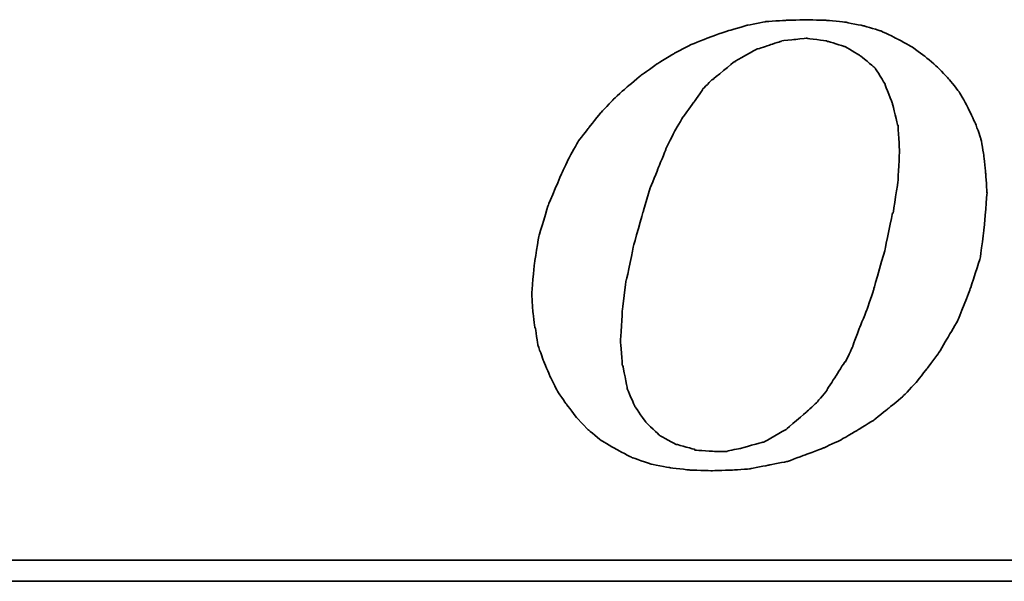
# Model space of a CAD drawing. Header units: millimetres. Extents: x 740 to 1274, y 165 to 336.
# Tile 36 of 54: x 1136.51 to 1146.42, y 218.49 to 224.14. Entities that reach past the tile are written whole.
import ezdxf

# ---------------------------------------------------------------- set-up
doc = ezdxf.new("R2010")
doc.units = ezdxf.units.MM
doc.header["$LTSCALE"] = 2
doc.layers.add('DIM', color=4, linetype='Continuous')
doc.layers.add('layer 1', color=7, linetype='Continuous')

# ---------------------------------------------------------------- blocks, each defined once
blk = doc.blocks.new('TBI MOTION logo(完整正式版)')
at = {"layer": 'layer 1', "color": 22, "lineweight": 35}
for points, knots in [([(-11.34375, -6.98375), (-11.34375, -6.98375), (-10.91375, -7.43875), (-10.91375, -7.43875), (-10.91375, -7.43875), (-10.91375, -7.43875), (-10.38625, -7.87125), (-10.38625, -7.87125), (-10.38625, -7.87125), (-10.38625, -7.87125), (-9.81125, -8.20375), (-9.81125, -8.20375), (-9.81125, -8.20375), (-9.81125, -8.20375), (-9.21125, -8.51875), (-9.21125, -8.51875), (-9.21125, -8.51875), (-9.21125, -8.51875), (-8.51625, -8.75875), (-8.51625, -8.75875), (-8.51625, -8.75875), (-8.51625, -8.75875), (-7.77125, -8.90375), (-7.77125, -8.90375), (-7.77125, -8.90375), (-7.77125, -8.90375), (-6.97875, -8.99875), (-6.97875, -8.99875), (-6.97875, -8.99875), (-6.97875, -8.99875), (-6.14125, -9.02375), (-6.14125, -9.02375), (-6.14125, -9.02375), (-6.14125, -9.02375), (-5.37125, -8.99875), (-5.37125, -8.99875), (-5.37125, -8.99875), (-5.37125, -8.99875), (-4.65375, -8.94875), (-4.65375, -8.94875), (-4.65375, -8.94875), (-4.65375, -8.94875), (-3.93375, -8.80625), (-3.93375, -8.80625), (-3.93375, -8.80625), (-3.93375, -8.80625), (-3.21375, -8.66375), (-3.21375, -8.66375), (-3.21375, -8.66375), (-3.21375, -8.66375), (-2.49375, -8.39875), (-2.49375, -8.39875), (-2.49375, -8.39875), (-2.49375, -8.39875), (-1.79875, -8.13375), (-1.79875, -8.13375), (-1.79875, -8.13375), (-1.79875, -8.13375), (-1.17375, -7.84375), (-1.17375, -7.84375), (-1.17375, -7.84375), (-1.17375, -7.84375), (-0.52375, -7.46375), (-0.52375, -7.46375), (-0.52375, -7.46375), (-0.52375, -7.46375), (0.10124, -7.07875), (0.10124, -7.07875), (0.10124, -7.07875), (0.10124, -7.07875), (0.67625, -6.62375), (0.67625, -6.62375), (0.67625, -6.62375), (0.67625, -6.62375), (1.24874, -6.14375), (1.24874, -6.14375), (1.24874, -6.14375), (1.24874, -6.14375), (1.72874, -5.64125), (1.72874, -5.64125), (1.72874, -5.64125), (1.72874, -5.64125), (2.18624, -5.06375), (2.18624, -5.06375), (2.18624, -5.06375), (2.18624, -5.06375), (2.61625, -4.48874), (2.61625, -4.48874), (2.61625, -4.48874), (2.61625, -4.48874), (3.00125, -3.83874), (3.00125, -3.83874), (3.00125, -3.83874), (3.00125, -3.83874), (3.36124, -3.21374), (3.36124, -3.21374), (3.36124, -3.21374), (3.36124, -3.21374), (3.84374, -1.99125), (3.84374, -1.99125), (3.84374, -1.99125), (3.84374, -1.99125), (4.22625, -0.81875), (4.22625, -0.81875), (4.22625, -0.81875), (4.22625, -0.81875), (4.39125, 0.45624), (4.39125, 0.45624), (4.39125, 0.45624), (4.39125, 0.45624), (4.48874, 1.70124), (4.48874, 1.70124), (4.48874, 1.70124), (4.48874, 1.70124), (4.43874, 2.44625), (4.43874, 2.44625), (4.43874, 2.44625), (4.43874, 2.44625), (4.36874, 3.14125), (4.36874, 3.14125), (4.36874, 3.14125), (4.36874, 3.14125), (4.25125, 3.81125), (4.25125, 3.81125), (4.25125, 3.81125), (4.25125, 3.81125), (4.03124, 4.41125), (4.03124, 4.41125), (4.03124, 4.41125), (4.03124, 4.41125), (3.74374, 5.01125), (3.74374, 5.01125), (3.74374, 5.01125), (3.74374, 5.01125), (3.43124, 5.58875), (3.43124, 5.58875), (3.43124, 5.58875), (3.43124, 5.58875), (3.02625, 6.09125), (3.02625, 6.09125), (3.02625, 6.09125), (3.02625, 6.09125), (2.59374, 6.54875), (2.59374, 6.54875), (2.59374, 6.54875), (2.59374, 6.54875), (2.09124, 6.98125), (2.09124, 6.98125), (2.09124, 6.98125), (2.09124, 6.98125), (1.56124, 7.36625), (1.56124, 7.36625), (1.56124, 7.36625), (1.56124, 7.36625), (0.98624, 7.67625), (0.98624, 7.67625), (0.98624, 7.67625), (0.98624, 7.67625), (0.38624, 7.96375), (0.38624, 7.96375), (0.38624, 7.96375), (0.38624, 7.96375), (-0.25875, 8.15625), (-0.25875, 8.15625), (-0.25875, 8.15625), (-0.25875, 8.15625), (-0.98125, 8.30125), (-0.98125, 8.30125), (-0.98125, 8.30125), (-0.98125, 8.30125), (-1.70124, 8.37125), (-1.70124, 8.37125), (-1.70124, 8.37125), (-1.70124, 8.37125), (-2.49375, 8.39624), (-2.49375, 8.39624), (-2.49375, 8.39624), (-2.49375, 8.39624), (-3.28625, 8.37125), (-3.28625, 8.37125), (-3.28625, 8.37125), (-3.28625, 8.37125), (-4.05125, 8.32125), (-4.05125, 8.32125), (-4.05125, 8.32125), (-4.05125, 8.32125), (-4.77375, 8.18125), (-4.77375, 8.18125), (-4.77375, 8.18125), (-4.77375, 8.18125), (-5.51625, 7.96375), (-5.51625, 7.96375), (-5.51625, 7.96375), (-5.51625, 7.96375), (-6.21125, 7.72625), (-6.21125, 7.72625), (-6.21125, 7.72625), (-6.21125, 7.72625), (-6.92875, 7.43625), (-6.92875, 7.43625), (-6.92875, 7.43625), (-6.92875, 7.43625), (-7.57875, 7.10125), (-7.57875, 7.10125), (-7.57875, 7.10125), (-7.57875, 7.10125), (-8.24875, 6.69125), (-8.24875, 6.69125), (-8.24875, 6.69125), (-8.24875, 6.69125), (-8.84875, 6.26125), (-8.84875, 6.26125), (-8.84875, 6.26125), (-8.84875, 6.26125), (-9.42625, 5.78125), (-9.42625, 5.78125), (-9.42625, 5.78125), (-9.42625, 5.78125), (-9.95375, 5.30125), (-9.95375, 5.30125), (-9.95375, 5.30125), (-9.95375, 5.30125), (-10.43375, 4.79624), (-10.43375, 4.79624), (-10.43375, 4.79624), (-10.43375, 4.79624), (-10.88875, 4.22125), (-10.88875, 4.22125), (-10.88875, 4.22125), (-10.88875, 4.22125), (-11.29875, 3.69375), (-11.29875, 3.69375), (-11.29875, 3.69375), (-11.29875, 3.69375), (-11.63375, 3.09125), (-11.63375, 3.09125), (-11.63375, 3.09125), (-11.63375, 3.09125), (-11.91875, 2.49625), (-11.91875, 2.49625), (-11.91875, 2.49625), (-11.91875, 2.49625), (-12.44875, 1.24625), (-12.44875, 1.24625), (-12.44875, 1.24625), (-12.44875, 1.24625), (-12.80875, 0.06874), (-12.80875, 0.06874), (-12.80875, 0.06874), (-12.80875, 0.06874), (-12.99875, -1.07875), (-12.99875, -1.07875), (-12.99875, -1.07875), (-12.99875, -1.07875), (-13.09375, -2.18375), (-13.09375, -2.18375), (-13.09375, -2.18375), (-13.09375, -2.18375), (-13.04875, -2.85375), (-13.04875, -2.85375), (-13.04875, -2.85375), (-13.04875, -2.85375), (-12.97375, -3.50375), (-12.97375, -3.50375), (-12.97375, -3.50375), (-12.97375, -3.50375), (-12.95375, -3.50375), (-12.95375, -3.50375), (-12.95375, -3.50375), (-12.95375, -3.50375), (-12.85375, -4.17375), (-12.85375, -4.17375), (-12.85375, -4.17375), (-12.85375, -4.17375), (-12.63875, -4.77624), (-12.63875, -4.77624), (-12.63875, -4.77624), (-12.63875, -4.77624), (-12.39875, -5.35125), (-12.39875, -5.35125), (-12.39875, -5.35125), (-12.39875, -5.35125), (-12.11375, -5.92875), (-12.11375, -5.92875), (-12.11375, -5.92875), (-12.11375, -5.92875), (-11.75375, -6.45375), (-11.75375, -6.45375), (-11.75375, -6.45375), (-11.75375, -6.45375), (-11.34375, -6.98375), (-11.34375, -6.98375)], [0, 0, 0, 0, 0.01369863, 0.01369863, 0.01369863, 0.01369864, 0.02739726, 0.02739726, 0.02739726, 0.02739727, 0.04109589, 0.04109589, 0.04109589, 0.0410959, 0.05479452, 0.05479452, 0.05479452, 0.05479453, 0.06849315, 0.06849315, 0.06849315, 0.06849316, 0.08219178, 0.08219178, 0.08219178, 0.08219179, 0.09589041, 0.09589041, 0.09589041, 0.09589042, 0.10958904, 0.10958904, 0.10958904, 0.10958905, 0.12328767, 0.12328767, 0.12328767, 0.12328768, 0.1369863, 0.1369863, 0.1369863, 0.13698631, 0.15068493, 0.15068493, 0.15068493, 0.15068494, 0.16438356, 0.16438356, 0.16438356, 0.16438357, 0.17808219, 0.17808219, 0.17808219, 0.1780822, 0.19178082, 0.19178082, 0.19178082, 0.19178083, 0.20547945, 0.20547945, 0.20547945, 0.20547946, 0.21917808, 0.21917808, 0.21917808, 0.21917809, 0.23287671, 0.23287671, 0.23287671, 0.23287672, 0.24657534, 0.24657534, 0.24657534, 0.24657535, 0.26027397, 0.26027397, 0.26027397, 0.26027398, 0.2739726, 0.2739726, 0.2739726, 0.27397261, 0.28767123, 0.28767123, 0.28767123, 0.28767124, 0.30136986, 0.30136986, 0.30136986, 0.30136987, 0.31506849, 0.31506849, 0.31506849, 0.3150685, 0.32876712, 0.32876712, 0.32876712, 0.32876713, 0.34246575, 0.34246575, 0.34246575, 0.34246576, 0.35616438, 0.35616438, 0.35616438, 0.35616439, 0.36986301, 0.36986301, 0.36986301, 0.36986302, 0.38356164, 0.38356164, 0.38356164, 0.38356165, 0.39726027, 0.39726027, 0.39726027, 0.39726028, 0.4109589, 0.4109589, 0.4109589, 0.41095891, 0.42465753, 0.42465753, 0.42465753, 0.42465754, 0.43835616, 0.43835616, 0.43835616, 0.43835617, 0.45205479, 0.45205479, 0.45205479, 0.4520548, 0.46575342, 0.46575342, 0.46575342, 0.46575343, 0.47945205, 0.47945205, 0.47945205, 0.47945206, 0.49315068, 0.49315068, 0.49315068, 0.49315069, 0.50684932, 0.50684932, 0.50684932, 0.50684933, 0.52054795, 0.52054795, 0.52054795, 0.52054796, 0.53424658, 0.53424658, 0.53424658, 0.53424659, 0.54794521, 0.54794521, 0.54794521, 0.54794522, 0.56164384, 0.56164384, 0.56164384, 0.56164385, 0.57534247, 0.57534247, 0.57534247, 0.57534248, 0.5890411, 0.5890411, 0.5890411, 0.58904111, 0.60273973, 0.60273973, 0.60273973, 0.60273974, 0.61643836, 0.61643836, 0.61643836, 0.61643837, 0.63013699, 0.63013699, 0.63013699, 0.630137, 0.64383562, 0.64383562, 0.64383562, 0.64383563, 0.65753425, 0.65753425, 0.65753425, 0.65753426, 0.67123288, 0.67123288, 0.67123288, 0.67123289, 0.68493151, 0.68493151, 0.68493151, 0.68493152, 0.69863014, 0.69863014, 0.69863014, 0.69863015, 0.71232877, 0.71232877, 0.71232877, 0.71232878, 0.7260274, 0.7260274, 0.7260274, 0.72602741, 0.73972603, 0.73972603, 0.73972603, 0.73972604, 0.75342466, 0.75342466, 0.75342466, 0.75342467, 0.76712329, 0.76712329, 0.76712329, 0.7671233, 0.78082192, 0.78082192, 0.78082192, 0.78082193, 0.79452055, 0.79452055, 0.79452055, 0.79452056, 0.80821918, 0.80821918, 0.80821918, 0.80821919, 0.82191781, 0.82191781, 0.82191781, 0.82191782, 0.83561644, 0.83561644, 0.83561644, 0.83561645, 0.84931507, 0.84931507, 0.84931507, 0.84931508, 0.8630137, 0.8630137, 0.8630137, 0.86301371, 0.87671233, 0.87671233, 0.87671233, 0.87671234, 0.89041096, 0.89041096, 0.89041096, 0.89041097, 0.90410959, 0.90410959, 0.90410959, 0.9041096, 0.91780822, 0.91780822, 0.91780822, 0.91780823, 0.93150685, 0.93150685, 0.93150685, 0.93150686, 0.94520548, 0.94520548, 0.94520548, 0.94520549, 0.95890411, 0.95890411, 0.95890411, 0.95890412, 0.97260274, 0.97260274, 0.97260274, 0.97260275, 0.98630137, 0.98630137, 0.98630137, 0.98630138, 1, 1, 1, 1]), ([(-8.77875, 1.03124), (-8.77875, 1.03124), (-8.51625, 1.89625), (-8.51625, 1.89625), (-8.51625, 1.89625), (-8.51625, 1.89625), (-8.20375, 2.66375), (-8.20375, 2.66375), (-8.20375, 2.66375), (-8.20375, 2.66375), (-7.91625, 3.38125), (-7.91625, 3.38125), (-7.91625, 3.38125), (-7.91625, 3.38125), (-7.91625, 3.40624), (-7.91625, 3.40624), (-7.91625, 3.40624), (-7.91625, 3.40624), (-7.57875, 4.07624), (-7.57875, 4.07624), (-7.57875, 4.07624), (-7.57875, 4.07624), (-7.24375, 4.65125), (-7.24375, 4.65125), (-7.24375, 4.65125), (-7.24375, 4.65125), (-7.21875, 4.65125), (-7.21875, 4.65125), (-7.21875, 4.65125), (-7.21875, 4.65125), (-7.21875, 4.67624), (-7.21875, 4.67624), (-7.21875, 4.67624), (-7.21875, 4.67624), (-6.83625, 5.20375), (-6.83625, 5.20375), (-6.83625, 5.20375), (-6.83625, 5.20375), (-6.49875, 5.68625), (-6.49875, 5.68625), (-6.49875, 5.68625), (-6.49875, 5.68625), (-6.49875, 5.70625), (-6.49875, 5.70625), (-6.49875, 5.70625), (-6.49875, 5.70625), (-6.11625, 6.09125), (-6.11625, 6.09125), (-6.11625, 6.09125), (-6.11625, 6.09125), (-6.09125, 6.09125), (-6.09125, 6.09125), (-6.09125, 6.09125), (-6.09125, 6.09125), (-5.27375, 6.76625), (-5.27375, 6.76625), (-5.27375, 6.76625), (-5.27375, 6.76625), (-5.24875, 6.76625), (-5.24875, 6.76625), (-5.24875, 6.76625), (-5.24875, 6.76625), (-5.24875, 6.78625), (-5.24875, 6.78625), (-5.24875, 6.78625), (-5.24875, 6.78625), (-4.38875, 7.26624), (-4.38875, 7.26624), (-4.38875, 7.26624), (-4.38875, 7.26624), (-4.36125, 7.26624), (-4.36125, 7.26624), (-4.36125, 7.26624), (-4.36125, 7.26624), (-3.93375, 7.41125), (-3.93375, 7.41125), (-3.93375, 7.41125), (-3.93375, 7.41125), (-3.47375, 7.55625), (-3.47375, 7.55625), (-3.47375, 7.55625), (-3.47375, 7.55625), (-3.45375, 7.55625), (-3.45375, 7.55625), (-3.45375, 7.55625), (-3.45375, 7.55625), (-3.42875, 7.58124), (-3.42875, 7.58124), (-3.42875, 7.58124), (-3.42875, 7.58124), (-2.97375, 7.62625), (-2.97375, 7.62625), (-2.97375, 7.62625), (-2.97375, 7.62625), (-2.49375, 7.67625), (-2.49375, 7.67625), (-2.49375, 7.67625), (-2.49375, 7.67625), (-2.46875, 7.67625), (-2.46875, 7.67625), (-2.46875, 7.67625), (-2.46875, 7.67625), (-1.70124, 7.58124), (-1.70124, 7.58124), (-1.70124, 7.58124), (-1.70124, 7.58124), (-1.67875, 7.55625), (-1.67875, 7.55625), (-1.67875, 7.55625), (-1.67875, 7.55625), (-1.65375, 7.55625), (-1.65375, 7.55625), (-1.65375, 7.55625), (-1.65375, 7.55625), (-1.03125, 7.36625), (-1.03125, 7.36625), (-1.03125, 7.36625), (-1.03125, 7.36625), (-1.00625, 7.36625), (-1.00625, 7.36625), (-1.00625, 7.36625), (-1.00625, 7.36625), (-0.43124, 7.02624), (-0.43124, 7.02624), (-0.43124, 7.02624), (-0.43124, 7.02624), (-0.40625, 7.00624), (-0.40625, 7.00624), (-0.40625, 7.00624), (-0.40625, 7.00624), (0.12124, 6.57124), (0.12124, 6.57124), (0.12124, 6.57124), (0.12124, 6.57124), (0.14624, 6.54875), (0.14624, 6.54875), (0.14624, 6.54875), (0.14624, 6.54875), (0.17124, 6.52375), (0.17124, 6.52375), (0.17124, 6.52375), (0.17124, 6.52375), (0.55625, 5.89875), (0.55625, 5.89875), (0.55625, 5.89875), (0.55625, 5.89875), (0.55625, 5.87625), (0.55625, 5.87625), (0.55625, 5.87625), (0.55625, 5.87625), (0.84124, 5.15625), (0.84124, 5.15625), (0.84124, 5.15625), (0.84124, 5.15625), (0.84124, 5.13125), (0.84124, 5.13125), (0.84124, 5.13125), (0.84124, 5.13125), (1.03624, 4.31875), (1.03624, 4.31875), (1.03624, 4.31875), (1.03624, 4.31875), (1.05624, 4.31875), (1.05624, 4.31875), (1.05624, 4.31875), (1.05624, 4.31875), (1.05624, 4.29125), (1.05624, 4.29125), (1.05624, 4.29125), (1.05624, 4.29125), (1.10625, 3.33125), (1.10625, 3.33125), (1.10625, 3.33125), (1.10625, 3.33125), (1.10625, 3.30875), (1.10625, 3.30875), (1.10625, 3.30875), (1.10625, 3.30875), (1.05624, 2.20624), (1.05624, 2.20624), (1.05624, 2.20624), (1.05624, 2.20624), (1.05624, 2.18124), (1.05624, 2.18124), (1.05624, 2.18124), (1.05624, 2.18124), (0.86624, 0.93624), (0.86624, 0.93624), (0.86624, 0.93624), (0.86624, 0.93624), (0.84124, 0.93624), (0.84124, 0.93624), (0.84124, 0.93624), (0.84124, 0.93624), (0.55625, -0.45874), (0.55625, -0.45874), (0.55625, -0.45874), (0.55625, -0.45874), (0.12124, -1.99125), (0.12124, -1.99125), (0.12124, -1.99125), (0.12124, -1.99125), (0.12124, -2.01874), (0.12124, -2.01874), (0.12124, -2.01874), (0.12124, -2.01874), (-0.13874, -2.78375), (-0.13874, -2.78375), (-0.13874, -2.78375), (-0.13874, -2.78375), (-0.43124, -3.50375), (-0.43124, -3.50375), (-0.43124, -3.50375), (-0.43124, -3.50375), (-0.69375, -4.19875), (-0.69375, -4.19875), (-0.69375, -4.19875), (-0.69375, -4.19875), (-0.69375, -4.22375), (-0.69375, -4.22375), (-0.69375, -4.22375), (-0.69375, -4.22375), (-0.98125, -4.82374), (-0.98125, -4.82374), (-0.98125, -4.82374), (-0.98125, -4.82374), (-1.00625, -4.82374), (-1.00625, -4.82374), (-1.00625, -4.82374), (-1.00625, -4.82374), (-1.33875, -5.35125), (-1.33875, -5.35125), (-1.33875, -5.35125), (-1.33875, -5.35125), (-1.67875, -5.87875), (-1.67875, -5.87875), (-1.67875, -5.87875), (-1.67875, -5.87875), (-1.67875, -5.90375), (-1.67875, -5.90375), (-1.67875, -5.90375), (-1.67875, -5.90375), (-2.05875, -6.35875), (-2.05875, -6.35875), (-2.05875, -6.35875), (-2.05875, -6.35875), (-2.08375, -6.38375), (-2.08375, -6.38375), (-2.08375, -6.38375), (-2.08375, -6.38375), (-2.46875, -6.74375), (-2.46875, -6.74375), (-2.46875, -6.74375), (-2.46875, -6.74375), (-3.25875, -7.41625), (-3.25875, -7.41625), (-3.25875, -7.41625), (-3.25875, -7.41625), (-3.28625, -7.43875), (-3.28625, -7.43875), (-3.28625, -7.43875), (-3.28625, -7.43875), (-4.12375, -7.91875), (-4.12375, -7.91875), (-4.12375, -7.91875), (-4.12375, -7.91875), (-4.14875, -7.91875), (-4.14875, -7.91875), (-4.14875, -7.91875), (-4.14875, -7.91875), (-4.17125, -7.91875), (-4.17125, -7.91875), (-4.17125, -7.91875), (-4.17125, -7.91875), (-5.03375, -8.15875), (-5.03375, -8.15875), (-5.03375, -8.15875), (-5.03375, -8.15875), (-5.51625, -8.25625), (-5.51625, -8.25625), (-5.51625, -8.25625), (-5.51625, -8.25625), (-5.54125, -8.27875), (-5.54125, -8.27875), (-5.54125, -8.27875), (-5.54125, -8.27875), (-5.56375, -8.27875), (-5.56375, -8.27875), (-5.56375, -8.27875), (-5.56375, -8.27875), (-5.99625, -8.27875), (-5.99625, -8.27875), (-5.99625, -8.27875), (-5.99625, -8.27875), (-6.76375, -8.23125), (-6.76375, -8.23125), (-6.76375, -8.23125), (-6.76375, -8.23125), (-6.78875, -8.23125), (-6.78875, -8.23125), (-6.78875, -8.23125), (-6.78875, -8.23125), (-6.78875, -8.20375), (-6.78875, -8.20375), (-6.78875, -8.20375), (-6.78875, -8.20375), (-7.45875, -8.01375), (-7.45875, -8.01375), (-7.45875, -8.01375), (-7.45875, -8.01375), (-7.48375, -8.01375), (-7.48375, -8.01375), (-7.48375, -8.01375), (-7.48375, -8.01375), (-7.50875, -8.01375), (-7.50875, -8.01375), (-7.50875, -8.01375), (-7.50875, -8.01375), (-8.13125, -7.67875), (-8.13125, -7.67875), (-8.13125, -7.67875), (-8.13125, -7.67875), (-8.15625, -7.65375), (-8.15625, -7.65375), (-8.15625, -7.65375), (-8.15625, -7.65375), (-8.65875, -7.17375), (-8.65875, -7.17375), (-8.65875, -7.17375), (-8.65875, -7.17375), (-8.68375, -7.14875), (-8.68375, -7.14875), (-8.68375, -7.14875), (-8.68375, -7.14875), (-9.08875, -6.57375), (-9.08875, -6.57375), (-9.08875, -6.57375), (-9.08875, -6.57375), (-9.11375, -6.54875), (-9.11375, -6.54875), (-9.11375, -6.54875), (-9.11375, -6.54875), (-9.11375, -6.52875), (-9.11375, -6.52875), (-9.11375, -6.52875), (-9.11375, -6.52875), (-9.40375, -5.85375), (-9.40375, -5.85375), (-9.40375, -5.85375), (-9.40375, -5.85375), (-9.40375, -5.82875), (-9.40375, -5.82875), (-9.40375, -5.82875), (-9.40375, -5.82875), (-9.56875, -4.96875), (-9.56875, -4.96875), (-9.56875, -4.96875), (-9.56875, -4.96875), (-9.59375, -4.94375), (-9.59375, -4.94375), (-9.59375, -4.94375), (-9.59375, -4.94375), (-9.66375, -4.03375), (-9.66375, -4.03375), (-9.66375, -4.03375), (-9.66375, -4.03375), (-9.66375, -4.00875), (-9.66375, -4.00875), (-9.66375, -4.00875), (-9.66375, -4.00875), (-9.59375, -2.85375), (-9.59375, -2.85375), (-9.59375, -2.85375), (-9.59375, -2.85375), (-9.45125, -1.65875), (-9.45125, -1.65875), (-9.45125, -1.65875), (-9.45125, -1.65875), (-9.42625, -1.63375), (-9.42625, -1.63375), (-9.42625, -1.63375), (-9.42625, -1.63375), (-9.16125, -0.33875), (-9.16125, -0.33875), (-9.16125, -0.33875), (-9.16125, -0.33875), (-8.77875, 1.00624), (-8.77875, 1.00624), (-8.77875, 1.00624), (-8.77875, 1.00624), (-8.77875, 1.03124), (-8.77875, 1.03124)], [0, 0, 0, 0, 0.01020408, 0.01020408, 0.01020408, 0.01020409, 0.02040816, 0.02040816, 0.02040816, 0.02040817, 0.03061224, 0.03061224, 0.03061224, 0.03061225, 0.04081633, 0.04081633, 0.04081633, 0.04081634, 0.05102041, 0.05102041, 0.05102041, 0.05102042, 0.06122449, 0.06122449, 0.06122449, 0.0612245, 0.07142857, 0.07142857, 0.07142857, 0.07142858, 0.08163265, 0.08163265, 0.08163265, 0.08163266, 0.09183673, 0.09183673, 0.09183673, 0.09183674, 0.10204082, 0.10204082, 0.10204082, 0.10204083, 0.1122449, 0.1122449, 0.1122449, 0.11224491, 0.12244898, 0.12244898, 0.12244898, 0.12244899, 0.13265306, 0.13265306, 0.13265306, 0.13265307, 0.14285714, 0.14285714, 0.14285714, 0.14285715, 0.15306122, 0.15306122, 0.15306122, 0.15306123, 0.16326531, 0.16326531, 0.16326531, 0.16326532, 0.17346939, 0.17346939, 0.17346939, 0.1734694, 0.18367347, 0.18367347, 0.18367347, 0.18367348, 0.19387755, 0.19387755, 0.19387755, 0.19387756, 0.20408163, 0.20408163, 0.20408163, 0.20408164, 0.21428571, 0.21428571, 0.21428571, 0.21428572, 0.2244898, 0.2244898, 0.2244898, 0.22448981, 0.23469388, 0.23469388, 0.23469388, 0.23469389, 0.24489796, 0.24489796, 0.24489796, 0.24489797, 0.25510204, 0.25510204, 0.25510204, 0.25510205, 0.26530612, 0.26530612, 0.26530612, 0.26530613, 0.2755102, 0.2755102, 0.2755102, 0.27551021, 0.28571429, 0.28571429, 0.28571429, 0.2857143, 0.29591837, 0.29591837, 0.29591837, 0.29591838, 0.30612245, 0.30612245, 0.30612245, 0.30612246, 0.31632653, 0.31632653, 0.31632653, 0.31632654, 0.32653061, 0.32653061, 0.32653061, 0.32653062, 0.33673469, 0.33673469, 0.33673469, 0.3367347, 0.34693878, 0.34693878, 0.34693878, 0.34693879, 0.35714286, 0.35714286, 0.35714286, 0.35714287, 0.36734694, 0.36734694, 0.36734694, 0.36734695, 0.37755102, 0.37755102, 0.37755102, 0.37755103, 0.3877551, 0.3877551, 0.3877551, 0.38775511, 0.39795918, 0.39795918, 0.39795918, 0.39795919, 0.40816327, 0.40816327, 0.40816327, 0.40816328, 0.41836735, 0.41836735, 0.41836735, 0.41836736, 0.42857143, 0.42857143, 0.42857143, 0.42857144, 0.43877551, 0.43877551, 0.43877551, 0.43877552, 0.44897959, 0.44897959, 0.44897959, 0.4489796, 0.45918367, 0.45918367, 0.45918367, 0.45918368, 0.46938776, 0.46938776, 0.46938776, 0.46938777, 0.47959184, 0.47959184, 0.47959184, 0.47959185, 0.48979592, 0.48979592, 0.48979592, 0.48979593, 0.5, 0.5, 0.5, 0.50000001, 0.51020408, 0.51020408, 0.51020408, 0.51020409, 0.52040816, 0.52040816, 0.52040816, 0.52040817, 0.53061224, 0.53061224, 0.53061224, 0.53061225, 0.54081633, 0.54081633, 0.54081633, 0.54081634, 0.55102041, 0.55102041, 0.55102041, 0.55102042, 0.56122449, 0.56122449, 0.56122449, 0.5612245, 0.57142857, 0.57142857, 0.57142857, 0.57142858, 0.58163265, 0.58163265, 0.58163265, 0.58163266, 0.59183673, 0.59183673, 0.59183673, 0.59183674, 0.60204082, 0.60204082, 0.60204082, 0.60204083, 0.6122449, 0.6122449, 0.6122449, 0.61224491, 0.62244898, 0.62244898, 0.62244898, 0.62244899, 0.63265306, 0.63265306, 0.63265306, 0.63265307, 0.64285714, 0.64285714, 0.64285714, 0.64285715, 0.65306122, 0.65306122, 0.65306122, 0.65306123, 0.66326531, 0.66326531, 0.66326531, 0.66326532, 0.67346939, 0.67346939, 0.67346939, 0.6734694, 0.68367347, 0.68367347, 0.68367347, 0.68367348, 0.69387755, 0.69387755, 0.69387755, 0.69387756, 0.70408163, 0.70408163, 0.70408163, 0.70408164, 0.71428571, 0.71428571, 0.71428571, 0.71428572, 0.7244898, 0.7244898, 0.7244898, 0.72448981, 0.73469388, 0.73469388, 0.73469388, 0.73469389, 0.74489796, 0.74489796, 0.74489796, 0.74489797, 0.75510204, 0.75510204, 0.75510204, 0.75510205, 0.76530612, 0.76530612, 0.76530612, 0.76530613, 0.7755102, 0.7755102, 0.7755102, 0.77551021, 0.78571429, 0.78571429, 0.78571429, 0.7857143, 0.79591837, 0.79591837, 0.79591837, 0.79591838, 0.80612245, 0.80612245, 0.80612245, 0.80612246, 0.81632653, 0.81632653, 0.81632653, 0.81632654, 0.82653061, 0.82653061, 0.82653061, 0.82653062, 0.83673469, 0.83673469, 0.83673469, 0.8367347, 0.84693878, 0.84693878, 0.84693878, 0.84693879, 0.85714286, 0.85714286, 0.85714286, 0.85714287, 0.86734694, 0.86734694, 0.86734694, 0.86734695, 0.87755102, 0.87755102, 0.87755102, 0.87755103, 0.8877551, 0.8877551, 0.8877551, 0.88775511, 0.89795918, 0.89795918, 0.89795918, 0.89795919, 0.90816327, 0.90816327, 0.90816327, 0.90816328, 0.91836735, 0.91836735, 0.91836735, 0.91836736, 0.92857143, 0.92857143, 0.92857143, 0.92857144, 0.93877551, 0.93877551, 0.93877551, 0.93877552, 0.94897959, 0.94897959, 0.94897959, 0.9489796, 0.95918367, 0.95918367, 0.95918367, 0.95918368, 0.96938776, 0.96938776, 0.96938776, 0.96938777, 0.97959184, 0.97959184, 0.97959184, 0.97959185, 0.98979592, 0.98979592, 0.98979592, 0.98979593, 1, 1, 1, 1]), ([(75.90875, -9.47875), (75.90875, -9.47875), (75.90875, -12.28625), (75.90875, -12.28625), (75.90875, -12.28625), (75.90875, -12.28625), (75.90875, -12.47875), (75.90875, -12.47875), (75.90875, -12.47875), (75.90875, -12.47875), (75.71625, -12.47875), (75.71625, -12.47875), (75.71625, -12.47875), (75.71625, -12.47875), (-88.32875, -12.47875), (-88.32875, -12.47875), (-88.32875, -12.47875), (-88.32875, -12.47875), (-88.32875, -13.29375), (-88.32875, -13.29375), (-88.32875, -13.29375), (-88.32875, -13.29375), (82.89125, -13.29375), (82.89125, -13.29375), (82.89125, -13.29375), (82.89125, -13.29375), (75.90875, -9.47875), (75.90875, -9.47875)], [0, 0, 0, 0, 0.14285714, 0.14285714, 0.14285714, 0.14285715, 0.28571429, 0.28571429, 0.28571429, 0.2857143, 0.42857143, 0.42857143, 0.42857143, 0.42857144, 0.57142857, 0.57142857, 0.57142857, 0.57142858, 0.71428571, 0.71428571, 0.71428571, 0.71428572, 0.85714286, 0.85714286, 0.85714286, 0.85714287, 1, 1, 1, 1])]:
    blk.add_open_spline(points, degree=3, knots=knots, dxfattribs=at)

msp = doc.modelspace()

# ---------------------------------------------------------------- block references
at = {"layer": 'DIM', "color": 7, "xscale": 0.2606204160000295, "yscale": 0.2606204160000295, "zscale": 0.2606204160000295}
msp.add_blockref('TBI MOTION logo(完整正式版)', (1145.0796, 221.954), dxfattribs=at)

doc.saveas('drawing.dxf')
